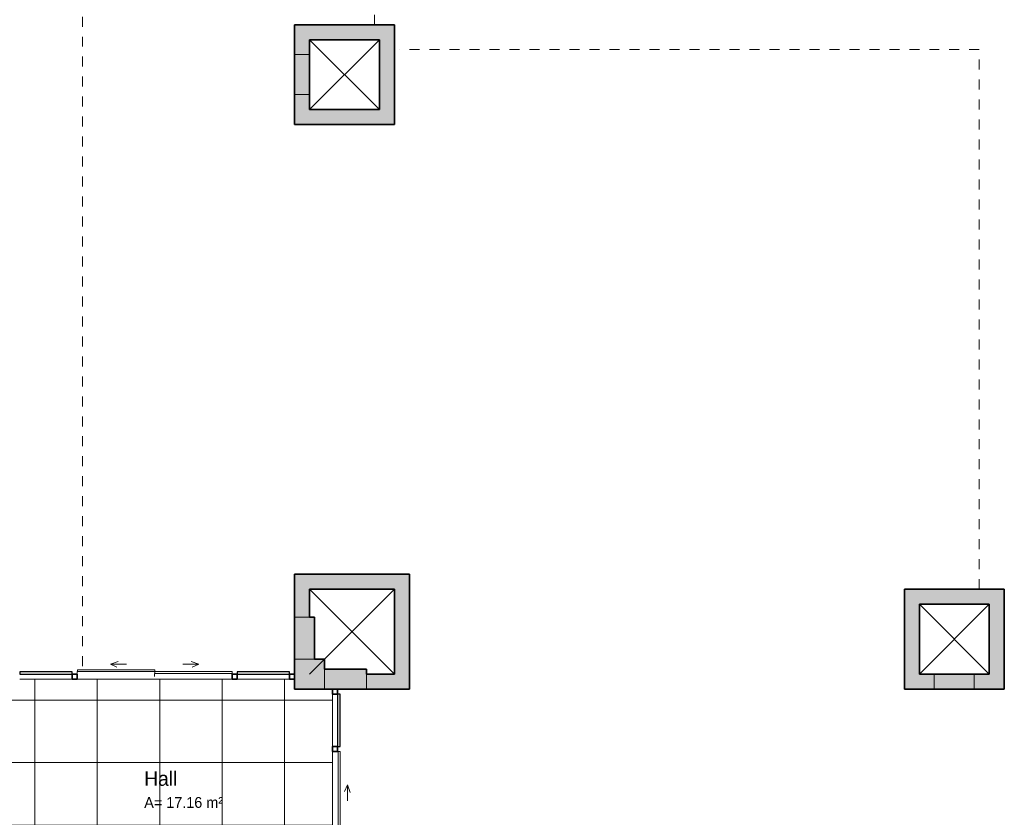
# Model space of a CAD drawing. Header units: metres. Extents: x -29 to 48, y -24 to 81.
# Tile 18 of 26: x -4 to 5, y 4 to 12. Entities that reach past the tile are written whole.
import ezdxf

# ---------------------------------------------------------------- set-up
doc = ezdxf.new("R2010")
doc.units = ezdxf.units.M
doc.linetypes.add('Projeção', pattern=[0.003969, 0.002381, -0.001587])
for name, color, linetype, lineweight in [('A-AREA-IDEN', 2, 'Continuous', 9), ('A-DETL-THIN', 151, 'Continuous', 18), ('A-DOOR', 31, 'Continuous', 18), ('A-FLOR', 192, 'Continuous', 18), ('A-FLOR-OVHD', 1, 'Projeção', 18), ('A-FLOR-PATT', 8, 'Continuous', 18), ('A-GLAZ-CURT', 52, 'Continuous', 18), ('A-GLAZ-CWMG', 51, 'Continuous', 18), ('A-WALL', 113, 'Continuous', 18), ('A-WALL-PATT', 111, 'Continuous', 35)]:
    doc.layers.add(name, color=color, linetype=linetype, lineweight=lineweight)
doc.styles.add('Century Gothic', font='GOTHIC.TTF', dxfattribs={"height": 0.107783})
doc.styles.add('Century Gothic_B', font='txt', dxfattribs={"height": 0.143612})

# ---------------------------------------------------------------- blocks, each defined once
blk = doc.blocks.new('Painel do sistema - Envidraçado-679207-PAGINAÇÃO DE PISO _Compreende trechos 2 e 3_')
at = {"layer": 'A-GLAZ-CURT', "color": 10, "lineweight": 25}
for p, q in [((0.2625, 0.0495), (-0.2625, 0.0495)), ((-0.2625, 0.0495), (-0.2625, 0.0245)), ((-0.2625, 0.0245), (0.2625, 0.0245)), ((0.2625, 0.0245), (0.2625, 0.0495))]:
    blk.add_line(p, q, dxfattribs=at)
blk = doc.blocks.new('Parede cortina com vidro duplo CORRER - _PORTA 3-1562657-PAGINAÇÃO DE PISO _Compreende trechos 2 e 3_')
at = {"layer": 'A-DOOR', "color": 7}
for p, q in [((-0.4405, 0.1235), (-0.3653, 0.1509)), ((-0.4405, 0.1235), (-0.377, 0.0939)), ((-0.2805, 0.1235), (-0.4405, 0.1235)), ((0.2805, 0.1235), (0.4405, 0.1235)), ((0.4405, 0.1235), (0.3653, 0.1509)), ((0.4405, 0.1235), (0.377, 0.0939)), ((-0.775, 0.0309), (-0.775, 0.05)), ((-0.775, 0.0309), (-0.775, 0.05)), ((-0.7718, 0.05), (-0.7718, 0.069)), ((-0.7718, 0.069), (0.0016, 0.069)), ((0.0016, 0.05), (-0.7718, 0.05)), ((0, 0.0309), (0, 0)), ((0.0016, 0.069), (0.0016, 0.05)), ((0.0016, 0.0309), (0.0016, 0.05)), ((0.0016, 0.05), (0.775, 0.05)), ((0.775, 0.0309), (0.0016, 0.0309)), ((0.775, 0.05), (0.775, 0.0309)), ((0.775, 0.0309), (0.775, 0.0155)), ((0.775, 0), (0.775, 0.0309))]:
    blk.add_line(p, q, dxfattribs=at)
blk = doc.blocks.new('Montante retangular - 50 x 150 mm-679203-PAGINAÇÃO DE PISO _Compreende trechos 2 e 3_')
at = {"layer": 'A-GLAZ-CWMG'}
blk.add_line((-3.9023, 5.2854), (-4.4273, 5.2854), dxfattribs=at)
blk = doc.blocks.new('Montante retangular - 50 x 150 mm-161494-PAGINAÇÃO DE PISO _Compreende trechos 2 e 3_')
at = {"layer": 'A-GLAZ-CWMG', "lineweight": 35}
for p, q in [((-0.05, 0.025), (0, 0.025)), ((-0.05, -0.025), (-0.05, 0.025)), ((0, 0.025), (0, -0.025)), ((0, -0.025), (-0.05, -0.025))]:
    blk.add_line(p, q, dxfattribs=at)
blk = doc.blocks.new('Montante retangular - 50 x 150 mm-161488-PAGINAÇÃO DE PISO _Compreende trechos 2 e 3_')
at = {"layer": 'A-GLAZ-CWMG', "lineweight": 35}
for p, q in [((-0.025, 0.025), (0.025, 0.025)), ((-0.025, -0.025), (-0.025, 0.025)), ((0.025, 0.025), (0.025, -0.025)), ((0.025, -0.025), (-0.025, -0.025))]:
    blk.add_line(p, q, dxfattribs=at)
blk = doc.blocks.new('Painel do sistema - Envidraçado-679744-PAGINAÇÃO DE PISO _Compreende trechos 2 e 3_')
at = {"layer": 'A-GLAZ-CURT', "color": 10, "lineweight": 25}
for p, q in [((0.2625, -0.0245), (-0.2625, -0.0245)), ((-0.2625, -0.0245), (-0.2625, -0.0495)), ((-0.2625, -0.0495), (0.2625, -0.0495)), ((0.2625, -0.0495), (0.2625, -0.0245))]:
    blk.add_line(p, q, dxfattribs=at)
blk = doc.blocks.new('Montante retangular - 50 x 150 mm-679739-PAGINAÇÃO DE PISO _Compreende trechos 2 e 3_')
at = {"layer": 'A-GLAZ-CWMG'}
blk.add_line((-1.2973, 2.8604), (-1.2973, 2.3354), dxfattribs=at)
blk = doc.blocks.new('Montante retangular - 50 x 150 mm-618080-PAGINAÇÃO DE PISO _Compreende trechos 2 e 3_')
at = {"layer": 'A-GLAZ-CWMG', "lineweight": 35}
for p, q in [((-0.05, 0.025), (0, 0.025)), ((-0.05, -0.025), (-0.05, 0.025)), ((0, 0.025), (0, -0.025)), ((0, -0.025), (-0.05, -0.025))]:
    blk.add_line(p, q, dxfattribs=at)
blk = doc.blocks.new('Montante retangular - 50 x 150 mm-618076-PAGINAÇÃO DE PISO _Compreende trechos 2 e 3_')
at = {"layer": 'A-GLAZ-CWMG', "lineweight": 35}
for p, q in [((-0.025, 0.025), (0.025, 0.025)), ((-0.025, -0.025), (-0.025, 0.025)), ((0.025, 0.025), (0.025, -0.025)), ((0.025, -0.025), (-0.025, -0.025))]:
    blk.add_line(p, q, dxfattribs=at)
blk = doc.blocks.new('Parede cortina com vidro duplo CORRER - _PORTA 4-1561964-PAGINAÇÃO DE PISO _Compreende trechos 2 e 3_')
at = {"layer": 'A-DOOR', "color": 7}
for p, q in [((0, -0.0309), (0, 0)), ((0.825, 0), (0.825, -0.0309)), ((-0.825, -0.0309), (-0.825, -0.05)), ((-0.825, -0.0309), (-0.825, -0.05)), ((0.0016, -0.05), (-0.8218, -0.05)), ((-0.8218, -0.05), (-0.8218, -0.069)), ((-0.8218, -0.069), (0.0016, -0.069)), ((-0.4905, -0.1235), (-0.427, -0.0939)), ((0.825, -0.0309), (0.0016, -0.0309)), ((0.0016, -0.0309), (0.0016, -0.05)), ((0.0016, -0.05), (0.825, -0.05)), ((0.0016, -0.069), (0.0016, -0.05)), ((0.4905, -0.1235), (0.427, -0.0939)), ((0.825, -0.0309), (0.825, -0.0155)), ((0.825, -0.05), (0.825, -0.0309)), ((-0.4905, -0.1235), (-0.4153, -0.1509)), ((-0.3305, -0.1235), (-0.4905, -0.1235)), ((0.3305, -0.1235), (0.4905, -0.1235)), ((0.4905, -0.1235), (0.4153, -0.1509))]:
    blk.add_line(p, q, dxfattribs=at)

msp = doc.modelspace()

# ---------------------------------------------------------------- hatches: boundary and pattern name
at = {"layer": 'A-FLOR-PATT'}
h = msp.add_hatch(dxfattribs=at)
h.set_pattern_fill('FP_1', color=256, style=0, pattern_type=2)
h.set_pattern_definition([(270, (0.723, 8.2), (0.625, 4e-17), []), (0, (0.723, 8.2), (0, 0.625), [])])
h.paths.add_polyline_path([(4.5727, -12.5146), (22.6927, -12.5146), (22.6927, -4.6645), (22.7127, -4.6645), (22.7127, -2.8294), (22.6927, -2.8294), (22.6927, 1.2654), (-1.3173, 1.2654), (-1.3173, 1.5354), (-1.5471, 1.5354), (-2.126, 2.0679), (-2.484, 1.6787), (-2.5208, 1.7126), (-2.4869, 1.7494), (-2.505, 1.766), (-2.2147, 2.0815), (-2.1963, 2.0653), (-2.1628, 2.1017), (-2.2311, 2.1645), (-2.1295, 2.2749), (-1.4886, 1.6854), (-1.2973, 1.6854), (-1.2973, 5.1854), (-1.6773, 5.1854), (-1.6773, 5.2854), (-4.4773, 5.2854), (-4.4773, 5.1154), (-5.0773, 5.1154), (-5.0773, 4.8502), (-4.8582, 4.6552), (-4.9712, 4.5282), (-5.0358, 4.5857), (-5.0558, 4.5633), (-5.0375, 4.547), (-5.2932, 4.2596), (-5.3119, 4.2755), (-5.3448, 4.2385), (-5.3821, 4.2718), (-5.0732, 4.619), (-5.4973, 4.9964), (-5.4973, 29.0854), (-11.4073, 29.0854), (-11.4073, 29.0654), (-19.2773, 29.0654), (-19.2773, 10.0754), (-9.2773, 10.0754), (-9.2773, 2.9636), (-9.0714, 3.1905), (-6.4229, 3.1905), (-6.3168, 3.2966), (-6.2815, 3.2612), (-5.9602, 3.6223), (-5.9228, 3.589), (-5.9561, 3.5517), (-5.9378, 3.5354), (-6.1935, 3.248), (-6.2122, 3.2638), (-6.2451, 3.2269), (-6.2638, 3.2435), (-6.2107, 3.1905), (-6.3607, 3.0405), (-6.5304, 3.0405), (-6.4881, 2.9982), (-6.4853, 3.001), (-6.4761, 3.0003), (-6.4315, 2.9557), (-6.4386, 2.9487), (-6.4229, 2.9319), (-6.5001, 2.8546), (-5.9167, 2.2712), (-5.945, 2.243), (-6.5447, 2.8426), (-6.5517, 2.8355), (-6.597, 2.8808), (-6.597, 2.8893), (-6.5942, 2.8921), (-6.6229, 2.9208), (-6.6229, 2.8655), (-7.0229, 2.8655), (-7.0229, 3.0405), (-9.0048, 3.0405), (-10.0622, 1.8727), (-9.8769, 1.7049), (-9.8768, 1.705), (-4.7618, -2.9261), (-3.8609, -1.9312), (-3.8609, 0.1054), (-4.2628, 0.1054), (-4.2628, 0.5054), (-4.2217, 0.5054), (-4.2565, 0.5402), (-4.2494, 0.5473), (-4.849, 1.1469), (-4.8207, 1.1752), (-4.2374, 0.5919), (-4.1596, 0.6697), (-4.1433, 0.6534), (-4.1363, 0.6605), (-4.091, 0.6152), (-4.091, 0.6067), (-4.0938, 0.6039), (-3.9954, 0.5054), (-3.8609, 0.5054), (-3.8609, 0.3554), (-3.5615, 0.6548), (-3.5262, 0.6195), (-3.4931, 0.6555), (-3.5111, 0.6721), (-3.2208, 0.9877), (-3.2024, 0.9715), (-3.169, 1.0079), (-3.1322, 0.974), (-3.4901, 0.5849), (-3.5085, 0.6018), (-3.4555, 0.5488), (-3.7109, 0.2933), (-3.7109, -1.989), (-4.9184, -3.3225), (-4.9035, -3.3359), (-4.0783, -2.4246), (3.8477, -2.4246), (3.8477, -12.5146), (4.4227, -12.5146)], flags=0)
h.paths.add_polyline_path([(-8.8373, -9.3646), (-3.1873, -9.3646), (-3.1873, -9.3446), (-9.9312, -9.3446), (-9.9312, -5.7446), (-6.4688, -1.9202), (-6.4761, -1.9141), (-9.9329, -5.7322), (-9.9329, -9.3646), (-8.9873, -9.3646)], flags=0)
h.paths.add_polyline_path([(3.2227, -8.5444), (3.2227, -6.2444), (3.213, -6.2444), (3.213, -8.5444)], flags=0)
h.paths.add_polyline_path([(-16.0773, -3.5388), (-16.0573, -3.5388), (-16.0573, 3.2253), (-16.0773, 3.2253), (-16.0773, -2.4247)], flags=0)
h.paths.add_polyline_path([(-12.3989, -3.5388), (-12.3989, -3.5387), (-12.3989, -3.5388)], flags=0)
h.paths.add_polyline_path([(-6.5871, -1.8133), (-6.587, -1.8132), (-7.8843, -0.6386), (-7.8776, -0.6312), (-7.9888, -0.5305), (-7.9955, -0.538), (-8.5886, -0.001), (-8.5886, -0.001), (-6.5872, -1.8132)], flags=0)
h.paths.add_polyline_path([(-1.1793, -1.5454), (-1.2941, -1.5454), (-1.2902, -1.5152), (-1.2789, -1.4869), (-1.2608, -1.4624), (-1.2371, -1.4433), (-1.2093, -1.4307), (-1.1793, -1.4255), (-1.1793, -1.5152)], flags=0)
h.paths.add_polyline_path([(-1.1793, -1.6653), (-1.1793, -1.5454), (-1.0541, -1.5454), (-1.0573, -1.5728), (-1.0666, -1.5988), (-1.0817, -1.622), (-1.1016, -1.6411), (-1.1254, -1.6551), (-1.1518, -1.6633)], flags=0)
h.paths.add_polyline_path([(-4.7818, 1.1434), (-5.9486, 2.3101), (-5.9203, 2.3384), (-4.7536, 1.1717)], flags=0)
h.paths.add_polyline_path([(-22.1573, 4.9953), (-20.2973, 4.9953), (-20.2973, 5.0754), (-28.0073, 5.0754), (-28.0073, 5.8554), (-28.3773, 5.8554), (-28.3773, 5.8354), (-28.0273, 5.8354), (-28.0273, 4.9953), (-22.3073, 4.9953)], flags=0)
h.paths.add_polyline_path([(-20.2773, 5.8354), (-19.2273, 5.8354), (-19.2273, 5.8554), (-20.2973, 5.8554), (-20.2973, 5.8454), (-20.2773, 5.8454)], flags=0)
h.paths.add_polyline_path([(-23.7673, 29.0654), (-23.7673, 29.0854), (-25.7073, 29.0854), (-25.7073, 29.0654), (-24.348, 29.0654)], flags=0)
h.paths.add_polyline_path([(-28.3773, 29.0654), (-28.3673, 29.0654), (-28.3673, 29.0854), (-28.3773, 29.0854)], flags=0)
at = {"layer": 'A-WALL-PATT', "lineweight": 18}
for points in [[(-1.6773, 11.5354), (-1.5273, 11.5354), (-1.5273, 11.8354), (-1.6773, 11.8354), (-1.6773, 11.6854)], [(-1.5273, 11.6854), (-0.6773, 11.6854), (-0.6773, 11.8354), (-1.5273, 11.8354)], [(-0.8273, 10.8354), (-0.6773, 10.8354), (-0.6773, 11.6854), (-0.8273, 11.6854), (-0.8273, 10.9854)], [(-1.5273, 11.1354), (-1.5273, 11.5354), (-1.6773, 11.5354), (-1.6773, 11.1354)], [(-1.6773, 10.8354), (-1.5273, 10.8354), (-1.5273, 11.1354), (-1.6773, 11.1354), (-1.6773, 10.9854)], [(-0.8273, 10.8354), (-0.8273, 10.9854), (-1.5273, 10.9854), (-1.5273, 10.8354)], [(-0.6773, 6.1854), (-0.6773, 6.3354), (-1.6773, 6.3354), (-1.6773, 6.1854), (-1.2973, 6.1854)], [(-0.5273, 5.3354), (-0.5273, 6.3354), (-0.6773, 6.3354), (-0.6773, 5.3354)], [(-1.5273, 5.9054), (-1.5273, 6.1854), (-1.6773, 6.1854), (-1.6773, 5.9054)], [(4.4227, 6.0354), (5.2727, 6.0354), (5.2727, 6.1854), (4.4227, 6.1854)], [(5.4227, 5.3354), (5.4227, 6.1854), (5.2727, 6.1854), (5.2727, 5.3354)], [(4.5727, 5.3354), (4.5727, 6.0354), (4.4227, 6.0354), (4.4227, 5.3354)], [(-1.4773, 5.4854), (-1.4773, 5.9054), (-1.6773, 5.9054), (-1.6773, 5.4854), (-1.5273, 5.4854)], [(-1.6773, 5.1854), (-1.3773, 5.1854), (-1.3773, 5.4854), (-1.6773, 5.4854), (-1.6773, 5.2854)], [(-1.2973, 5.1854), (-0.9573, 5.1854), (-0.9573, 5.3854), (-1.3773, 5.3854), (-1.3773, 5.1854)], [(-0.6773, 5.1854), (-0.5273, 5.1854), (-0.5273, 5.3354), (-0.9573, 5.3354), (-0.9573, 5.1854)], [(4.5727, 5.1854), (4.7227, 5.1854), (4.7227, 5.3354), (4.4227, 5.3354), (4.4227, 5.1854)], [(5.1227, 5.1854), (5.1227, 5.3354), (4.7227, 5.3354), (4.7227, 5.1854)], [(5.2727, 5.1854), (5.4227, 5.1854), (5.4227, 5.3354), (5.1227, 5.3354), (5.1227, 5.1854)]]:
    msp.add_hatch(color=7, dxfattribs=at).paths.add_polyline_path(points, flags=0)

# ---------------------------------------------------------------- linework, layer by layer
at = {"layer": 'A-DETL-THIN'}
for p, q in [((-0.8273, 11.6854), (-1.5273, 10.9854)), ((-1.5273, 11.6854), (-0.8273, 10.9854)), ((-0.6773, 6.1854), (-1.5273, 5.3354)), ((-1.5273, 6.1854), (-0.6773, 5.3354)), ((5.2727, 6.0354), (4.5727, 5.3354)), ((4.5727, 6.0354), (5.2727, 5.3354))]:
    msp.add_line(p, q, dxfattribs=at)
at = {"layer": 'A-FLOR'}
for p, q in [((-2.3023, 5.2854), (-3.8523, 5.2854)), ((-1.2973, 2.9104), (-1.2973, 4.5604))]:
    msp.add_line(p, q, dxfattribs=at)
at = {"layer": 'A-FLOR-OVHD'}
for p, q in [((-3.7973, 5.4154), (-3.7973, 30.9447)), ((-0.8773, 11.8354), (-0.8773, 16.8354)), ((5.1727, 11.5854), (-0.6273, 11.5854)), ((5.1727, 6.1854), (5.1727, 11.5854))]:
    msp.add_line(p, q, dxfattribs=at)
at = {"layer": 'A-WALL', "lineweight": 35}
for p, q in [((-0.6773, 11.8354), (-1.6773, 11.8354)), ((-1.6773, 11.8354), (-1.6773, 10.8354)), ((-0.6773, 10.8354), (-0.6773, 11.8354)), ((-1.5273, 11.6854), (-0.8273, 11.6854)), ((-1.5273, 10.9854), (-1.5273, 11.6854)), ((-0.8273, 11.6854), (-0.8273, 10.9854)), ((-0.8273, 10.9854), (-1.5273, 10.9854)), ((-1.6773, 10.8354), (-0.6773, 10.8354)), ((-0.5273, 6.3354), (-1.6773, 6.3354)), ((-1.6773, 6.3354), (-1.6773, 5.1854)), ((-0.5273, 5.1854), (-0.5273, 6.3354)), ((-1.5273, 6.1854), (-0.6773, 6.1854)), ((-1.5273, 5.9054), (-1.5273, 6.1854)), ((-0.6773, 6.1854), (-0.6773, 5.3354)), ((5.4227, 6.1854), (4.4227, 6.1854)), ((4.4227, 6.1854), (4.4227, 5.1854)), ((5.4227, 5.1854), (5.4227, 6.1854)), ((4.5727, 6.0354), (5.2727, 6.0354)), ((4.5727, 5.3354), (4.5727, 6.0354)), ((5.2727, 6.0354), (5.2727, 5.3354)), ((-1.4773, 5.9054), (-1.5273, 5.9054)), ((-1.4773, 5.4854), (-1.4773, 5.9054)), ((-1.3773, 5.4854), (-1.4773, 5.4854)), ((-1.3773, 5.3854), (-1.3773, 5.4854)), ((-0.9573, 5.3854), (-1.3773, 5.3854)), ((-0.9573, 5.3354), (-0.9573, 5.3854)), ((-0.6773, 5.3354), (-0.9573, 5.3354)), ((5.2727, 5.3354), (4.5727, 5.3354)), ((-1.6773, 5.1854), (-0.5273, 5.1854)), ((4.4227, 5.1854), (5.4227, 5.1854))]:
    msp.add_line(p, q, dxfattribs=at)
at = {"layer": 'A-WALL'}
for p, q in [((-1.6773, 11.5354), (-1.5273, 11.5354)), ((-1.5273, 11.1354), (-1.6773, 11.1354)), ((-1.6773, 5.9054), (-1.5273, 5.9054)), ((-1.4773, 5.4854), (-1.6773, 5.4854)), ((-1.3773, 5.3854), (-1.3773, 5.1854)), ((-0.9573, 5.3354), (-0.9573, 5.1854)), ((4.7227, 5.1854), (4.7227, 5.3354)), ((5.1227, 5.3354), (5.1227, 5.1854))]:
    msp.add_line(p, q, dxfattribs=at)

# ---------------------------------------------------------------- block references
at = {"layer": 'A-DOOR', "color": 7}
msp.add_blockref('Parede cortina com vidro duplo CORRER - _PORTA 3-1562657-PAGINAÇÃO DE PISO _Compreende trechos 2 e 3_', (-3.0773, 5.3104), dxfattribs=at)
at = {"layer": 'A-DOOR', "color": 7, "rotation": 89.99999999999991}
msp.add_blockref('Parede cortina com vidro duplo CORRER - _PORTA 4-1561964-PAGINAÇÃO DE PISO _Compreende trechos 2 e 3_', (-1.2723, 3.7354), dxfattribs=at)
at = {"layer": 'A-GLAZ-CURT', "color": 7}
for p in [(-4.1648, 5.3104), (-1.9898, 5.3104)]:
    msp.add_blockref('Painel do sistema - Envidraçado-679207-PAGINAÇÃO DE PISO _Compreende trechos 2 e 3_', p, dxfattribs=at)
at = {"layer": 'A-GLAZ-CURT', "color": 7, "rotation": 89.99999999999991}
msp.add_blockref('Painel do sistema - Envidraçado-679744-PAGINAÇÃO DE PISO _Compreende trechos 2 e 3_', (-1.2723, 4.8729), dxfattribs=at)
at = {"layer": 'A-GLAZ-CWMG', "extrusion": (0, 0, -1)}
for name, p, rotation in [('Montante retangular - 50 x 150 mm-161488-PAGINAÇÃO DE PISO _Compreende trechos 2 e 3_', (3.8773, 5.3104), 180), ('Montante retangular - 50 x 150 mm-161488-PAGINAÇÃO DE PISO _Compreende trechos 2 e 3_', (2.2773, 5.3104), 180), ('Montante retangular - 50 x 150 mm-161494-PAGINAÇÃO DE PISO _Compreende trechos 2 e 3_', (1.6773, 5.3104), 180), ('Montante retangular - 50 x 150 mm-618080-PAGINAÇÃO DE PISO _Compreende trechos 2 e 3_', (1.2723, 5.1854), 90.00000000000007), ('Montante retangular - 50 x 150 mm-618076-PAGINAÇÃO DE PISO _Compreende trechos 2 e 3_', (1.2723, 4.5854), 90.00000000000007)]:
    msp.add_blockref(name, p, dxfattribs=dict(at, rotation=rotation))
at = {"layer": 'A-GLAZ-CWMG'}
for name, p in [('Montante retangular - 50 x 150 mm-679203-PAGINAÇÃO DE PISO _Compreende trechos 2 e 3_', (0, 0)), ('Montante retangular - 50 x 150 mm-679203-PAGINAÇÃO DE PISO _Compreende trechos 2 e 3_', (2.175, 0)), ('Montante retangular - 50 x 150 mm-679739-PAGINAÇÃO DE PISO _Compreende trechos 2 e 3_', (0, 2.275))]:
    msp.add_blockref(name, p, dxfattribs=at)

# ---------------------------------------------------------------- texts
at = {"layer": 'A-AREA-IDEN', "attachment_point": 1}
for s, insert, char_height, width, line_spacing_factor, style in [('Hall', (-3.1816, 4.3613), 0.14361, 0.4356, 0.984796, 'Century Gothic_B'), ('A= 17.16 m²', (-3.1816, 4.1048), 0.107783, 1.00305, 0.984117, 'Century Gothic')]:
    msp.add_mtext(s, dxfattribs=dict(at, insert=insert, char_height=char_height, width=width, line_spacing_factor=line_spacing_factor, style=style))

doc.saveas('drawing.dxf')
